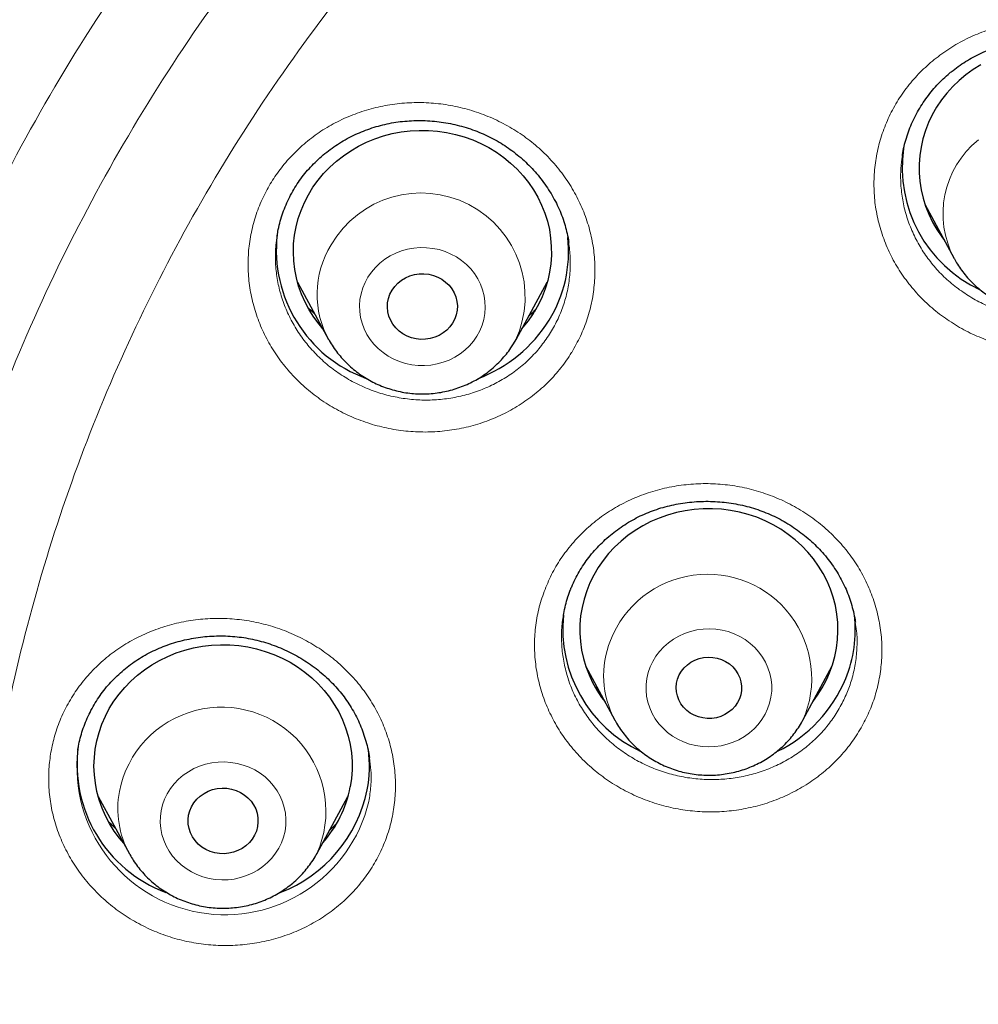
# Model space of a CAD drawing. Header units: millimetres. Extents: x 8 to 954, y 12 to 973.
# Tile 149 of 193: x 322 to 333, y 793 to 805. Entities that reach past the tile are written whole.
import ezdxf

# ---------------------------------------------------------------- set-up
doc = ezdxf.new("R2010")
doc.units = ezdxf.units.MM

msp = doc.modelspace()

# ---------------------------------------------------------------- linework, layer by layer
at = {"color": 7, "linetype": 'Continuous', "lineweight": 30}
for p, q in [((332.441, 802.747), (332.782, 802.115)), ((332.6, 802.452), (332.551, 802.501)), ((324.915, 802.381), (324.914, 802.375)), ((325.15, 801.842), (325.512, 801.176)), ((327.691, 801.176), (328.053, 801.842)), ((327.874, 801.482), (327.84, 801.451)), ((327.66, 801.123), (327.69, 801.174)), ((328.239, 797.956), (328.237, 797.947)), ((328.499, 797.38), (328.84, 796.748)), ((331.023, 796.748), (331.364, 797.38)), ((328.655, 797.091), (328.614, 797.131)), ((331.245, 797.121), (331.199, 797.075)), ((328.842, 796.744), (328.84, 796.748)), ((325.987, 796.313), (325.986, 796.318)), ((322.834, 795.861), (323.196, 795.196)), ((325.375, 795.196), (325.737, 795.861)), ((323.202, 795.186), (323.196, 795.196))]:
    msp.add_line(p, q, dxfattribs=at)
at = {"color": 252, "linetype": 'Continuous', "lineweight": 0}
for p, q in [((325.355, 801.464), (325.278, 801.54)), ((327.915, 801.518), (327.873, 801.477)), ((327.876, 801.481), (327.873, 801.477)), ((331.243, 797.117), (331.2, 797.077)), ((323.035, 795.491), (322.959, 795.564))]:
    msp.add_line(p, q, dxfattribs=at)
at = {"color": 7, "linetype": 'Continuous', "lineweight": 30, "flags": 128}
for points in [[(333.092, 804.368), (333.003, 804.313), (332.919, 804.253), (332.84, 804.187), (332.766, 804.116), (332.697, 804.04), (332.635, 803.96), (332.578, 803.876), (332.528, 803.788), (332.485, 803.697), (332.448, 803.604), (332.419, 803.508), (332.397, 803.411), (332.382, 803.312), (332.375, 803.213), (332.375, 803.114), (332.382, 803.014), (332.397, 802.916), (332.42, 802.819), (332.45, 802.723), (332.486, 802.63), (332.53, 802.539), (332.58, 802.452), (332.637, 802.368), (332.668, 802.327)], [(325.446, 801.298), (325.4, 801.354), (325.339, 801.435), (325.285, 801.521), (325.238, 801.61), (325.197, 801.702), (325.163, 801.796), (325.137, 801.892), (325.118, 801.99), (325.106, 802.089), (325.102, 802.189), (325.105, 802.288), (325.115, 802.387), (325.133, 802.485), (325.159, 802.582), (325.191, 802.676), (325.231, 802.769), (325.277, 802.858), (325.33, 802.944), (325.389, 803.027), (325.454, 803.105), (325.525, 803.179), (325.602, 803.248), (325.683, 803.311), (325.769, 803.369), (325.859, 803.422), (325.953, 803.468), (326.05, 803.508), (326.15, 803.541), (326.252, 803.568), (326.356, 803.587), (326.461, 803.6), (326.566, 803.606), (326.672, 803.605), (326.778, 803.597), (326.882, 803.581), (326.986, 803.559), (327.087, 803.531), (327.186, 803.495), (327.282, 803.453), (327.374, 803.405), (327.463, 803.351), (327.548, 803.291), (327.627, 803.225), (327.702, 803.155), (327.771, 803.079), (327.835, 803), (327.892, 802.916), (327.942, 802.829), (327.987, 802.738), (328.024, 802.645), (328.054, 802.55), (328.077, 802.453), (328.092, 802.354), (328.1, 802.255), (328.101, 802.155), (328.094, 802.056), (328.08, 801.958), (328.058, 801.86), (328.029, 801.764), (327.993, 801.671), (327.95, 801.58), (327.901, 801.492), (327.901, 801.492)], [(326.953, 801.366), (326.922, 801.323), (326.886, 801.284), (326.843, 801.25), (326.797, 801.222), (326.746, 801.201), (326.693, 801.185), (326.639, 801.177), (326.583, 801.176), (326.528, 801.182), (326.474, 801.195), (326.423, 801.214), (326.375, 801.24), (326.331, 801.272), (326.292, 801.31), (326.259, 801.352), (326.233, 801.397), (326.213, 801.446), (326.2, 801.497), (326.195, 801.549), (326.198, 801.601), (326.208, 801.652), (326.225, 801.701), (326.25, 801.748), (326.281, 801.791), (326.318, 801.83), (326.36, 801.864), (326.407, 801.892), (326.457, 801.914), (326.51, 801.929), (326.565, 801.937), (326.62, 801.939), (326.675, 801.933), (326.729, 801.92), (326.78, 801.9), (326.828, 801.874), (326.872, 801.842), (326.911, 801.805), (326.944, 801.763), (326.97, 801.717), (326.99, 801.669), (327.003, 801.618), (327.008, 801.566), (327.005, 801.514), (326.995, 801.463), (326.978, 801.413), (326.953, 801.366)], [(331.334, 797.298), (331.368, 797.393), (331.395, 797.489), (331.414, 797.587), (331.427, 797.685), (331.431, 797.785), (331.429, 797.884), (331.418, 797.983), (331.401, 798.081), (331.376, 798.178), (331.344, 798.273), (331.305, 798.365), (331.259, 798.455), (331.206, 798.541), (331.147, 798.624), (331.082, 798.702), (331.011, 798.776), (330.935, 798.846), (330.854, 798.909), (330.768, 798.968), (330.678, 799.02), (330.585, 799.067), (330.488, 799.107), (330.388, 799.141), (330.286, 799.168), (330.183, 799.188), (330.078, 799.201), (329.972, 799.207), (329.866, 799.206), (329.761, 799.199), (329.656, 799.184), (329.553, 799.162), (329.451, 799.134), (329.352, 799.098), (329.256, 799.057), (329.163, 799.009), (329.074, 798.955), (328.99, 798.895), (328.91, 798.83), (328.835, 798.76), (328.765, 798.685), (328.702, 798.605), (328.644, 798.522), (328.593, 798.434), (328.548, 798.344), (328.511, 798.251), (328.48, 798.156), (328.457, 798.059), (328.441, 797.96), (328.433, 797.861), (328.432, 797.762), (328.438, 797.662), (328.452, 797.564), (328.473, 797.466), (328.502, 797.371), (328.538, 797.277), (328.58, 797.186), (328.63, 797.098), (328.685, 797.013), (328.725, 796.96)], [(323.13, 795.318), (323.08, 795.378), (323.02, 795.46), (322.966, 795.546), (322.919, 795.635), (322.879, 795.727), (322.846, 795.821), (322.819, 795.918), (322.801, 796.016), (322.789, 796.115), (322.785, 796.214), (322.789, 796.313), (322.8, 796.412), (322.818, 796.51), (322.844, 796.607), (322.877, 796.701), (322.917, 796.794), (322.963, 796.883), (323.017, 796.969), (323.076, 797.051), (323.142, 797.129), (323.213, 797.203), (323.29, 797.271), (323.372, 797.335), (323.458, 797.392), (323.548, 797.444), (323.642, 797.49), (323.739, 797.53), (323.839, 797.563), (323.941, 797.589), (324.045, 797.608), (324.15, 797.621), (324.256, 797.626), (324.362, 797.624), (324.467, 797.616), (324.572, 797.6), (324.675, 797.578), (324.776, 797.549), (324.875, 797.513), (324.971, 797.471), (325.063, 797.422), (325.152, 797.367), (325.236, 797.307), (325.315, 797.241), (325.39, 797.171), (325.459, 797.095), (325.522, 797.015), (325.578, 796.931), (325.629, 796.844), (325.673, 796.753), (325.709, 796.66), (325.739, 796.564), (325.762, 796.467), (325.777, 796.369), (325.784, 796.269), (325.785, 796.17), (325.777, 796.071), (325.763, 795.972), (325.763, 795.972)], [(330.287, 796.998), (330.264, 796.953), (330.236, 796.911), (330.201, 796.873), (330.161, 796.84), (330.117, 796.813), (330.069, 796.792), (330.018, 796.777), (329.966, 796.769), (329.913, 796.768), (329.86, 796.774), (329.809, 796.786), (329.76, 796.806), (329.715, 796.831), (329.673, 796.862), (329.637, 796.899), (329.606, 796.939), (329.582, 796.984), (329.565, 797.031), (329.554, 797.079), (329.551, 797.129), (329.556, 797.179), (329.568, 797.227), (329.586, 797.274), (329.612, 797.318), (329.644, 797.358), (329.681, 797.393), (329.723, 797.423), (329.769, 797.447), (329.819, 797.465), (329.87, 797.477), (329.923, 797.481), (329.976, 797.479), (330.028, 797.47), (330.078, 797.454), (330.126, 797.431), (330.169, 797.403), (330.208, 797.369), (330.242, 797.33), (330.269, 797.288), (330.29, 797.242), (330.304, 797.194), (330.311, 797.144), (330.31, 797.095), (330.302, 797.045), (330.287, 796.998)], [(324.685, 795.511), (324.672, 795.46), (324.652, 795.412), (324.624, 795.367), (324.591, 795.325), (324.551, 795.289), (324.507, 795.257), (324.458, 795.232), (324.407, 795.213), (324.353, 795.201), (324.298, 795.196), (324.242, 795.198), (324.188, 795.207), (324.135, 795.223), (324.085, 795.245), (324.039, 795.274), (323.997, 795.308), (323.961, 795.348), (323.93, 795.391), (323.907, 795.439), (323.89, 795.488), (323.881, 795.54), (323.879, 795.592), (323.885, 795.644), (323.899, 795.694), (323.919, 795.742), (323.946, 795.788), (323.98, 795.829), (324.02, 795.866), (324.064, 795.897), (324.112, 795.923), (324.164, 795.942), (324.218, 795.954), (324.273, 795.959), (324.328, 795.957), (324.383, 795.948), (324.436, 795.932), (324.486, 795.909), (324.532, 795.881), (324.574, 795.846), (324.61, 795.807), (324.64, 795.763), (324.664, 795.716), (324.68, 795.666), (324.69, 795.615), (324.691, 795.563), (324.685, 795.511)]]:
    msp.add_lwpolyline(points, dxfattribs=at)
at = {"color": 252, "linetype": 'Continuous', "lineweight": 0, "flags": 128}
for points in [[(327.234, 801.214), (327.268, 801.276), (327.295, 801.341), (327.315, 801.408), (327.327, 801.476), (327.332, 801.546), (327.329, 801.615), (327.319, 801.684), (327.302, 801.752), (327.278, 801.817), (327.246, 801.88), (327.208, 801.94), (327.164, 801.996), (327.114, 802.047), (327.058, 802.093), (326.998, 802.134), (326.934, 802.168), (326.867, 802.197), (326.797, 802.219), (326.724, 802.234), (326.651, 802.242), (326.577, 802.243), (326.503, 802.237), (326.43, 802.225), (326.36, 802.205), (326.291, 802.179), (326.226, 802.146), (326.164, 802.107), (326.107, 802.063), (326.055, 802.013), (326.009, 801.959), (325.969, 801.9), (325.935, 801.839), (325.908, 801.774), (325.889, 801.707), (325.876, 801.638), (325.871, 801.569), (325.874, 801.499), (325.884, 801.431), (325.901, 801.363), (325.926, 801.297), (325.957, 801.234), (325.995, 801.175), (326.039, 801.119), (326.089, 801.068), (326.145, 801.022), (326.205, 800.981), (326.269, 800.946), (326.336, 800.918), (326.407, 800.896), (326.479, 800.881), (326.552, 800.872), (326.626, 800.871), (326.7, 800.877), (326.773, 800.89), (326.844, 800.91), (326.912, 800.936), (326.977, 800.969), (327.039, 801.007), (327.096, 801.052), (327.148, 801.101), (327.194, 801.156), (327.234, 801.214)], [(330.614, 796.881), (330.637, 796.947), (330.653, 797.015), (330.661, 797.084), (330.661, 797.154), (330.654, 797.223), (330.64, 797.291), (330.618, 797.358), (330.59, 797.422), (330.554, 797.483), (330.512, 797.54), (330.465, 797.593), (330.411, 797.642), (330.353, 797.685), (330.291, 797.722), (330.225, 797.753), (330.155, 797.778), (330.084, 797.796), (330.011, 797.807), (329.937, 797.811), (329.863, 797.808), (329.79, 797.798), (329.718, 797.781), (329.649, 797.757), (329.582, 797.727), (329.519, 797.691), (329.46, 797.649), (329.406, 797.601), (329.357, 797.549), (329.314, 797.492), (329.278, 797.431), (329.248, 797.368), (329.226, 797.302), (329.21, 797.234), (329.202, 797.164), (329.202, 797.095), (329.208, 797.026), (329.223, 796.958), (329.244, 796.891), (329.273, 796.827), (329.308, 796.766), (329.35, 796.708), (329.398, 796.655), (329.451, 796.607), (329.509, 796.564), (329.572, 796.527), (329.638, 796.496), (329.707, 796.471), (329.779, 796.453), (329.852, 796.442), (329.926, 796.438), (330, 796.441), (330.073, 796.451), (330.145, 796.468), (330.214, 796.492), (330.281, 796.522), (330.344, 796.558), (330.403, 796.6), (330.457, 796.648), (330.505, 796.7), (330.548, 796.757), (330.585, 796.817), (330.614, 796.881)], [(328.854, 796.721), (328.852, 796.726), (328.842, 796.744)], [(325.005, 795.458), (325.014, 795.527), (325.016, 795.597), (325.01, 795.666), (324.996, 795.734), (324.976, 795.801), (324.948, 795.866), (324.914, 795.927), (324.873, 795.985), (324.826, 796.039), (324.773, 796.088), (324.716, 796.132), (324.654, 796.17), (324.588, 796.202), (324.52, 796.227), (324.448, 796.246), (324.376, 796.258), (324.302, 796.263), (324.228, 796.261), (324.154, 796.253), (324.082, 796.237), (324.012, 796.214), (323.945, 796.185), (323.882, 796.149), (323.822, 796.108), (323.767, 796.061), (323.718, 796.009), (323.674, 795.953), (323.637, 795.893), (323.606, 795.83), (323.583, 795.764), (323.566, 795.696), (323.557, 795.627), (323.555, 795.558), (323.561, 795.489), (323.574, 795.42), (323.595, 795.353), (323.622, 795.289), (323.657, 795.227), (323.698, 795.169), (323.745, 795.116), (323.797, 795.067), (323.855, 795.023), (323.917, 794.985), (323.982, 794.953), (324.051, 794.927), (324.122, 794.908), (324.195, 794.896), (324.269, 794.891), (324.343, 794.893), (324.416, 794.902), (324.488, 794.918), (324.558, 794.941), (324.625, 794.97), (324.689, 795.005), (324.749, 795.046), (324.803, 795.093), (324.853, 795.145), (324.896, 795.201), (324.934, 795.261), (324.964, 795.324), (324.988, 795.39), (325.005, 795.458)]]:
    msp.add_lwpolyline(points, dxfattribs=at)
at = {"color": 252, "linetype": 'Continuous', "lineweight": 0}
for centre, radius, start, end in [((333.756, 802.636), 1.104, 128.8984, 208.2619), ((326.587, 801.67), 1.208, 335.3312, 149.9396), ((326.47, 801.7), 1.092, 148.2224, 209.7274), ((329.915, 797.235), 1.211, 336.2405, 158.682), ((329.796, 797.267), 1.088, 157.9797, 208.5083), ((324.269, 795.689), 1.211, 336.0756, 169.0065), ((324.307, 796.206), 1.72, 173.5011, 346.4429), ((324.152, 795.72), 1.09, 169.4479, 208.7339)]:
    msp.add_arc(centre, radius, start, end, dxfattribs=at)
at = {"color": 7, "linetype": 'Continuous', "lineweight": 30}
for centre, radius, start, end in [((333.75, 803.176), 1.573, 171.998, 245.0083), ((326.492, 802.214), 1.588, 173.4638, 250.0217), ((326.782, 802.198), 1.519, 328.2329, 6.1815), ((326.699, 802.231), 1.411, 318.612, 328.4091), ((326.655, 802.283), 1.672, 290.8539, 328.0577), ((329.81, 797.812), 1.577, 174.1848, 244.9353), ((330.123, 797.798), 1.509, 337.9421, 6.5319), ((330.008, 797.858), 1.638, 296.0868, 337.5287), ((330.049, 797.819), 1.386, 321.7481, 337.9613), ((324.171, 796.231), 1.583, 172.1474, 249.6248), ((324.483, 796.217), 1.503, 349.3636, 7.2409), ((324.368, 796.262), 1.624, 290.9587, 348.5296), ((324.412, 796.23), 1.375, 318.4492, 349.1785)]:
    msp.add_arc(centre, radius, start, end, dxfattribs=at)
at = {"color": 252, "linetype": 'Continuous', "lineweight": 0}
for points, knots in [([(295.996, 794.269), (296.009, 795.046), (296.038, 796.658), (296.267, 799.096), (296.637, 801.577), (297.157, 804.033), (297.823, 806.459), (298.632, 808.846), (299.583, 811.186), (300.672, 813.472), (301.895, 815.698), (303.25, 817.855), (304.731, 819.938), (306.334, 821.94), (308.054, 823.853), (309.885, 825.674), (311.822, 827.395), (313.859, 829.011), (315.989, 830.517), (318.205, 831.909), (320.501, 833.181), (322.869, 834.331), (325.303, 835.354), (327.793, 836.248), (330.333, 837.008), (332.914, 837.634), (335.529, 838.123), (338.168, 838.473), (340.824, 838.683), (343.489, 838.754), (346.154, 838.683), (348.81, 838.473), (351.45, 838.123), (354.064, 837.634), (356.645, 837.008), (359.185, 836.248), (361.676, 835.354), (364.109, 834.331), (366.477, 833.181), (368.773, 831.909), (370.99, 830.517), (373.12, 829.011), (375.156, 827.395), (377.093, 825.674), (378.925, 823.853), (380.644, 821.94), (382.247, 819.938), (383.728, 817.855), (385.083, 815.698), (386.306, 813.472), (387.395, 811.186), (388.346, 808.846), (389.155, 806.459), (389.821, 804.033), (390.342, 801.577), (390.712, 799.096), (390.94, 796.658), (390.969, 795.046), (390.983, 794.269)], [0, 0, 0, 0, 0.016664, 0.034566, 0.052467, 0.070368, 0.08827, 0.106171, 0.124072, 0.141974, 0.159875, 0.177776, 0.195678, 0.213579, 0.23148, 0.249382, 0.267283, 0.285184, 0.303085, 0.320987, 0.338888, 0.356789, 0.374691, 0.392592, 0.410493, 0.428395, 0.446296, 0.464197, 0.482099, 0.5, 0.517901, 0.535803, 0.553704, 0.571605, 0.589506, 0.607408, 0.625309, 0.64321, 0.661112, 0.679013, 0.696914, 0.714816, 0.732717, 0.750618, 0.76852, 0.786421, 0.804322, 0.822223, 0.840125, 0.858026, 0.875927, 0.893829, 0.91173, 0.929631, 0.947533, 0.965434, 0.983335, 1, 1, 1, 1]), ([(297.991, 793.411), (298.009, 794.351), (298.045, 796.222), (298.345, 799.009), (298.824, 801.76), (299.499, 804.475), (300.368, 807.153), (301.425, 809.784), (302.657, 812.347), (304.059, 814.818), (305.624, 817.186), (307.354, 819.452), (309.247, 821.614), (311.294, 823.664), (313.477, 825.589), (315.778, 827.368), (318.189, 828.993), (320.709, 830.464), (323.339, 831.781), (326.066, 832.939), (328.865, 833.932), (331.716, 834.748), (334.605, 835.382), (337.533, 835.835), (340.498, 836.106), (343.489, 836.196), (346.481, 836.106), (349.447, 835.835), (352.374, 835.382), (355.263, 834.748), (358.113, 833.932), (360.913, 832.939), (363.64, 831.781), (366.27, 830.463), (368.79, 828.992), (371.201, 827.367), (373.502, 825.589), (375.684, 823.664), (377.732, 821.613), (379.625, 819.451), (381.355, 817.185), (382.92, 814.817), (384.321, 812.346), (385.554, 809.784), (386.611, 807.153), (387.479, 804.474), (388.155, 801.759), (388.634, 799.008), (388.933, 796.222), (388.969, 794.351), (388.988, 793.411)], [0, 0, 0, 0, 0.020985, 0.041789, 0.062502, 0.083215, 0.104018, 0.125, 0.145987, 0.166791, 0.187505, 0.208217, 0.229019, 0.25, 0.270986, 0.291791, 0.312505, 0.333217, 0.354019, 0.375, 0.395986, 0.416791, 0.437505, 0.458217, 0.479019, 0.5, 0.520986, 0.541791, 0.562505, 0.583217, 0.604019, 0.625, 0.645986, 0.666791, 0.687505, 0.708217, 0.729019, 0.75, 0.770986, 0.791791, 0.812505, 0.833217, 0.854019, 0.875, 0.895985, 0.916789, 0.937502, 0.958215, 0.979017, 1, 1, 1, 1]), ([(340.028, 769.514), (339.314, 769.623), (337.885, 769.841), (335.789, 770.385), (333.801, 771.064), (331.934, 771.874), (330.19, 772.791), (328.528, 773.835), (326.959, 774.997), (325.491, 776.272), (324.135, 777.651), (322.898, 779.126), (321.787, 780.688), (320.811, 782.326), (319.974, 784.032), (319.282, 785.794), (318.74, 787.601), (318.35, 789.443), (318.115, 791.308), (318.036, 793.185), (318.115, 795.061), (318.35, 796.926), (318.74, 798.768), (319.282, 800.575), (319.974, 802.337), (320.811, 804.043), (321.787, 805.681), (322.898, 807.243), (324.135, 808.718), (325.491, 810.097), (326.959, 811.372), (328.528, 812.534), (330.19, 813.578), (331.934, 814.495), (333.749, 815.282), (335.624, 815.932), (337.547, 816.441), (339.507, 816.808), (341.492, 817.028), (343.489, 817.102), (345.486, 817.028), (347.471, 816.808), (349.431, 816.441), (351.354, 815.932), (353.229, 815.282), (355.044, 814.495), (356.788, 813.578), (358.45, 812.534), (360.019, 811.372), (361.487, 810.097), (362.843, 808.718), (364.081, 807.243), (365.191, 805.681), (366.168, 804.043), (367.004, 802.337), (367.696, 800.575), (368.238, 798.768), (368.628, 796.926), (368.863, 795.061), (368.942, 793.185), (368.863, 791.308), (368.628, 789.443), (368.238, 787.601), (367.696, 785.794), (367.004, 784.032), (366.168, 782.326), (365.191, 780.688), (364.081, 779.126), (362.843, 777.651), (361.487, 776.272), (360.019, 774.997), (358.45, 773.835), (356.788, 772.791), (355.044, 771.874), (353.179, 771.065), (351.197, 770.388), (349.11, 769.845), (347.686, 769.626), (346.975, 769.517)], [0, 0, 0, 0, 0.014209, 0.028417, 0.042626, 0.055696, 0.068766, 0.081836, 0.094907, 0.107977, 0.121047, 0.134117, 0.147187, 0.160257, 0.173327, 0.186398, 0.199468, 0.212538, 0.225608, 0.238678, 0.251748, 0.264818, 0.277889, 0.290959, 0.304029, 0.317099, 0.330169, 0.343239, 0.356309, 0.36938, 0.38245, 0.39552, 0.40859, 0.42166, 0.43473, 0.4478, 0.460871, 0.473941, 0.487011, 0.500081, 0.513151, 0.526221, 0.539292, 0.552362, 0.565432, 0.578502, 0.591572, 0.604642, 0.617712, 0.630783, 0.643853, 0.656923, 0.669993, 0.683063, 0.696133, 0.709203, 0.722274, 0.735344, 0.748414, 0.761484, 0.774554, 0.787624, 0.800694, 0.813765, 0.826835, 0.839905, 0.852975, 0.866045, 0.879115, 0.892186, 0.905256, 0.918326, 0.931396, 0.944466, 0.957536, 0.971691, 0.985845, 1, 1, 1, 1]), ([(346.89, 770.602), (347.557, 770.706), (348.891, 770.915), (350.848, 771.427), (352.715, 772.067), (354.48, 772.832), (356.139, 773.705), (357.72, 774.697), (359.212, 775.803), (360.608, 777.016), (361.899, 778.328), (363.076, 779.73), (364.132, 781.216), (365.061, 782.774), (365.857, 784.397), (366.515, 786.072), (367.031, 787.792), (367.401, 789.544), (367.625, 791.318), (367.699, 793.103), (367.625, 794.888), (367.401, 796.662), (367.031, 798.414), (366.515, 800.133), (365.857, 801.809), (365.061, 803.431), (364.132, 804.99), (363.076, 806.475), (361.899, 807.878), (360.608, 809.19), (359.212, 810.402), (357.72, 811.508), (356.139, 812.501), (354.48, 813.373), (352.754, 814.121), (350.971, 814.74), (349.141, 815.224), (347.276, 815.573), (345.389, 815.783), (343.489, 815.853), (341.59, 815.783), (339.702, 815.573), (337.837, 815.224), (336.008, 814.74), (334.224, 814.121), (332.498, 813.373), (330.839, 812.501), (329.259, 811.508), (327.766, 810.402), (326.37, 809.19), (325.079, 807.878), (323.902, 806.475), (322.846, 804.99), (321.917, 803.431), (321.122, 801.809), (320.464, 800.133), (319.948, 798.414), (319.577, 796.662), (319.353, 794.888), (319.279, 793.103), (319.353, 791.318), (319.577, 789.544), (319.948, 787.792), (320.464, 786.072), (321.122, 784.397), (321.917, 782.774), (322.846, 781.216), (323.902, 779.73), (325.079, 778.328), (326.37, 777.016), (327.766, 775.803), (329.259, 774.697), (330.839, 773.705), (332.498, 772.832), (334.263, 772.067), (336.13, 771.427), (338.087, 770.915), (339.422, 770.706), (340.089, 770.601)], [0, 0, 0, 0, 0.013976, 0.027953, 0.041929, 0.055017, 0.068105, 0.081192, 0.09428, 0.107368, 0.120455, 0.133543, 0.146631, 0.159719, 0.172806, 0.185894, 0.198982, 0.212069, 0.225157, 0.238245, 0.251332, 0.26442, 0.277508, 0.290595, 0.303683, 0.316771, 0.329859, 0.342946, 0.356034, 0.369122, 0.382209, 0.395297, 0.408385, 0.421472, 0.43456, 0.447648, 0.460735, 0.473823, 0.486911, 0.499999, 0.513086, 0.526174, 0.539262, 0.552349, 0.565437, 0.578525, 0.591612, 0.6047, 0.617788, 0.630876, 0.643963, 0.657051, 0.670139, 0.683226, 0.696314, 0.709402, 0.722489, 0.735577, 0.748665, 0.761752, 0.77484, 0.787928, 0.801016, 0.814103, 0.827191, 0.840279, 0.853366, 0.866454, 0.879542, 0.892629, 0.905717, 0.918805, 0.931893, 0.94498, 0.958068, 0.972045, 0.986023, 1, 1, 1, 1]), ([(340.124, 771.403), (339.496, 771.504), (338.239, 771.706), (336.395, 772.192), (334.626, 772.8), (332.942, 773.53), (331.35, 774.367), (329.834, 775.32), (328.401, 776.381), (327.062, 777.544), (325.823, 778.803), (324.694, 780.149), (323.681, 781.574), (322.789, 783.07), (322.026, 784.627), (321.394, 786.235), (320.899, 787.885), (320.543, 789.566), (320.329, 791.268), (320.257, 792.981), (320.329, 794.694), (320.543, 796.396), (320.899, 798.077), (321.394, 799.727), (322.026, 801.335), (322.789, 802.892), (323.681, 804.388), (324.694, 805.813), (325.823, 807.159), (327.062, 808.418), (328.401, 809.581), (329.834, 810.643), (331.35, 811.595), (332.942, 812.432), (334.599, 813.15), (336.31, 813.743), (338.066, 814.209), (339.855, 814.543), (341.666, 814.745), (343.489, 814.812), (345.312, 814.745), (347.123, 814.543), (348.912, 814.209), (350.668, 813.743), (352.38, 813.15), (354.036, 812.432), (355.628, 811.595), (357.144, 810.642), (358.577, 809.581), (359.917, 808.418), (361.155, 807.159), (362.284, 805.813), (363.298, 804.388), (364.189, 802.892), (364.953, 801.335), (365.584, 799.727), (366.079, 798.077), (366.435, 796.396), (366.649, 794.694), (366.721, 792.981), (366.649, 791.268), (366.435, 789.566), (366.079, 787.885), (365.584, 786.235), (364.953, 784.627), (364.189, 783.07), (363.298, 781.574), (362.284, 780.149), (361.155, 778.803), (359.916, 777.544), (358.577, 776.381), (357.144, 775.32), (355.628, 774.367), (354.036, 773.53), (352.35, 772.799), (350.575, 772.19), (348.723, 771.702), (347.461, 771.5), (346.829, 771.4)], [0, 0, 0, 0, 0.013748, 0.027497, 0.041245, 0.05435, 0.067455, 0.080559, 0.093664, 0.106769, 0.119873, 0.132978, 0.146083, 0.159188, 0.172292, 0.185397, 0.198502, 0.211606, 0.224711, 0.237816, 0.250921, 0.264025, 0.27713, 0.290235, 0.30334, 0.316444, 0.329549, 0.342654, 0.355758, 0.368863, 0.381968, 0.395073, 0.408177, 0.421282, 0.434387, 0.447492, 0.460596, 0.473701, 0.486806, 0.49991, 0.513015, 0.52612, 0.539225, 0.552329, 0.565434, 0.578539, 0.591643, 0.604748, 0.617853, 0.630958, 0.644062, 0.657167, 0.670272, 0.683377, 0.696481, 0.709586, 0.722691, 0.735795, 0.7489, 0.762005, 0.77511, 0.788214, 0.801319, 0.814424, 0.827529, 0.840633, 0.853738, 0.866843, 0.879947, 0.893052, 0.906157, 0.919262, 0.932366, 0.945471, 0.958576, 0.972384, 0.986192, 1, 1, 1, 1]), ([(345.77, 772.231), (346.3, 772.293), (347.359, 772.417), (348.923, 772.739), (350.461, 773.16), (352.004, 773.7), (353.541, 774.366), (355.058, 775.164), (356.503, 776.072), (357.868, 777.083), (359.144, 778.192), (360.324, 779.391), (361.4, 780.674), (362.366, 782.032), (363.215, 783.458), (363.943, 784.941), (364.544, 786.473), (365.016, 788.046), (365.355, 789.648), (365.56, 791.27), (365.628, 792.902), (365.559, 794.534), (365.355, 796.156), (365.016, 797.758), (364.544, 799.33), (363.942, 800.863), (363.214, 802.346), (362.365, 803.771), (361.399, 805.129), (360.323, 806.412), (359.143, 807.611), (357.867, 808.72), (356.501, 809.731), (355.056, 810.639), (353.539, 811.437), (351.961, 812.121), (350.33, 812.686), (348.657, 813.129), (346.952, 813.448), (345.226, 813.64), (343.489, 813.704), (341.752, 813.639), (340.026, 813.447), (338.321, 813.129), (336.648, 812.685), (335.017, 812.12), (333.439, 811.436), (331.922, 810.638), (330.477, 809.73), (329.112, 808.719), (327.836, 807.61), (326.656, 806.411), (325.58, 805.128), (324.614, 803.77), (323.765, 802.345), (323.037, 800.861), (322.436, 799.329), (321.964, 797.757), (321.625, 796.154), (321.42, 794.532), (321.352, 792.9), (321.421, 791.268), (321.625, 789.646), (321.964, 788.044), (322.436, 786.472), (323.038, 784.939), (323.766, 783.456), (324.615, 782.031), (325.581, 780.673), (326.657, 779.39), (327.837, 778.191), (329.113, 777.082), (330.479, 776.071), (331.924, 775.163), (333.44, 774.365), (334.977, 773.7), (336.52, 773.159), (338.057, 772.739), (339.621, 772.417), (340.679, 772.293), (341.208, 772.231)], [0, 0, 0, 0, 0.011909, 0.023818, 0.035727, 0.047636, 0.060561, 0.073486, 0.086411, 0.099336, 0.112261, 0.125186, 0.138111, 0.151036, 0.163961, 0.176886, 0.189811, 0.202736, 0.215661, 0.228586, 0.241512, 0.254437, 0.267362, 0.280287, 0.293212, 0.306137, 0.319062, 0.331987, 0.344912, 0.357837, 0.370762, 0.383687, 0.396612, 0.409537, 0.422462, 0.435388, 0.448313, 0.461238, 0.474163, 0.487088, 0.500013, 0.512938, 0.525863, 0.538788, 0.551713, 0.564638, 0.577563, 0.590488, 0.603413, 0.616338, 0.629264, 0.642189, 0.655114, 0.668039, 0.680964, 0.693889, 0.706814, 0.719739, 0.732664, 0.745589, 0.758514, 0.771439, 0.784364, 0.797289, 0.810214, 0.823139, 0.836065, 0.84899, 0.861915, 0.87484, 0.887765, 0.90069, 0.913615, 0.92654, 0.939465, 0.95239, 0.964293, 0.976195, 0.988098, 1, 1, 1, 1]), ([(332.529, 804.412), (332.587, 804.457), (332.704, 804.548), (332.897, 804.659), (333.102, 804.75), (333.317, 804.818), (333.538, 804.863), (333.764, 804.884), (333.991, 804.88), (334.217, 804.853), (334.438, 804.802), (334.652, 804.727), (334.856, 804.63), (335.048, 804.512), (335.225, 804.374), (335.385, 804.218), (335.526, 804.047), (335.645, 803.862), (335.743, 803.665), (335.816, 803.459), (335.865, 803.247), (335.889, 803.032), (335.887, 802.815), (335.859, 802.601), (335.806, 802.391), (335.729, 802.188), (335.628, 801.995), (335.505, 801.814), (335.365, 801.651), (335.21, 801.508), (335.04, 801.381), (334.852, 801.27), (334.648, 801.177), (334.434, 801.107), (334.212, 801.061), (333.987, 801.039), (333.759, 801.04), (333.534, 801.067), (333.312, 801.116), (333.097, 801.189), (332.892, 801.285), (332.7, 801.402), (332.522, 801.538), (332.361, 801.693), (332.219, 801.864), (332.097, 802.048), (331.999, 802.244), (331.924, 802.449), (331.873, 802.661), (331.848, 802.876), (331.849, 803.093), (331.874, 803.308), (331.926, 803.518), (332.001, 803.721), (332.1, 803.915), (332.223, 804.096), (332.364, 804.265), (332.474, 804.363), (332.529, 804.412)], [0, 0, 0, 0, 0.017825, 0.035708, 0.053534, 0.071387, 0.089297, 0.10715, 0.125015, 0.142935, 0.1608, 0.178681, 0.196619, 0.214501, 0.232398, 0.250353, 0.268251, 0.286156, 0.304119, 0.322024, 0.339926, 0.357885, 0.375787, 0.393675, 0.411621, 0.429509, 0.447379, 0.465307, 0.483177, 0.499899, 0.516622, 0.53448, 0.552397, 0.570256, 0.588114, 0.60603, 0.623888, 0.641757, 0.659683, 0.677552, 0.695439, 0.713383, 0.73127, 0.749171, 0.767129, 0.785031, 0.802937, 0.820899, 0.838805, 0.856704, 0.87466, 0.892557, 0.91044, 0.92838, 0.946263, 0.964156, 0.982107, 1, 1, 1, 1]), ([(328.337, 801.025), (328.336, 801.024), (328.298, 800.963), (328.215, 800.843), (328.07, 800.68), (327.907, 800.534), (327.727, 800.407), (327.532, 800.299), (327.327, 800.213), (327.111, 800.15), (326.889, 800.111), (326.663, 800.095), (326.437, 800.104), (326.212, 800.136), (325.991, 800.192), (325.779, 800.272), (325.576, 800.373), (325.386, 800.495), (325.212, 800.637), (325.055, 800.796), (324.917, 800.971), (324.801, 801.158), (324.707, 801.357), (324.637, 801.564), (324.592, 801.776), (324.573, 801.992), (324.578, 802.208), (324.61, 802.421), (324.666, 802.629), (324.745, 802.824), (324.844, 803.006), (324.962, 803.177), (325.103, 803.337), (325.265, 803.484), (325.444, 803.614), (325.637, 803.722), (325.843, 803.809), (326.058, 803.874), (326.279, 803.915), (326.505, 803.932), (326.732, 803.926), (326.957, 803.894), (327.177, 803.839), (327.391, 803.762), (327.594, 803.661), (327.785, 803.54), (327.96, 803.4), (328.118, 803.242), (328.257, 803.069), (328.375, 802.882), (328.47, 802.684), (328.542, 802.477), (328.589, 802.265), (328.61, 802.05), (328.605, 801.834), (328.576, 801.621), (328.521, 801.413), (328.443, 801.212), (328.372, 801.087), (328.337, 801.025)], [0, 0, 0, 0, 0.000189, 0.018023, 0.035913, 0.053746, 0.071579, 0.089468, 0.107301, 0.125153, 0.143062, 0.160915, 0.178798, 0.196738, 0.214622, 0.232534, 0.250504, 0.268417, 0.286344, 0.304328, 0.322256, 0.340176, 0.358154, 0.376074, 0.39397, 0.411923, 0.429819, 0.447682, 0.465602, 0.483466, 0.50016, 0.516855, 0.534698, 0.552597, 0.57044, 0.588282, 0.606181, 0.624023, 0.641884, 0.659802, 0.677663, 0.695557, 0.713507, 0.731401, 0.74932, 0.767296, 0.785216, 0.803144, 0.821128, 0.839056, 0.85697, 0.874942, 0.892856, 0.910742, 0.928684, 0.94657, 0.964361, 0.982209, 1, 1, 1, 1]), ([(332.18, 803.307), (332.173, 803.26), (332.158, 803.151), (332.159, 802.98), (332.18, 802.796), (332.223, 802.616), (332.287, 802.441), (332.37, 802.273), (332.474, 802.116), (332.594, 801.97), (332.731, 801.838), (332.883, 801.722), (333.046, 801.622), (333.221, 801.54), (333.403, 801.477), (333.592, 801.434), (333.784, 801.411), (333.977, 801.41), (334.169, 801.429), (334.358, 801.468), (334.54, 801.527), (334.714, 801.605), (334.874, 801.7), (335.019, 801.808), (335.151, 801.93), (335.27, 802.069), (335.375, 802.223), (335.461, 802.387), (335.526, 802.56), (335.571, 802.739), (335.594, 802.922), (335.597, 803.097), (335.582, 803.21), (335.575, 803.261)], [0, 0, 0, 0, 0.025616, 0.058492, 0.091265, 0.124056, 0.156954, 0.189747, 0.222537, 0.25543, 0.288221, 0.320988, 0.35386, 0.386628, 0.419363, 0.452203, 0.484939, 0.517654, 0.550474, 0.583189, 0.615905, 0.648724, 0.681438, 0.71207, 0.742703, 0.775438, 0.808279, 0.841015, 0.873785, 0.906657, 0.939428, 0.972223, 1, 1, 1, 1]), ([(332.6, 802.453), (332.594, 802.458), (332.576, 802.474), (332.56, 802.492), (332.549, 802.505)], [0, 0, 0, 0, 0.312743, 1, 1, 1, 1]), ([(324.914, 802.375), (324.908, 802.341), (324.893, 802.247), (324.891, 802.089), (324.907, 801.906), (324.945, 801.725), (325.005, 801.548), (325.084, 801.379), (325.183, 801.219), (325.3, 801.07), (325.433, 800.934), (325.582, 800.812), (325.743, 800.708), (325.915, 800.621), (326.096, 800.552), (326.283, 800.504), (326.475, 800.475), (326.668, 800.467), (326.86, 800.48), (327.048, 800.513), (327.232, 800.566), (327.407, 800.639), (327.572, 800.73), (327.726, 800.838), (327.865, 800.963), (327.989, 801.101), (328.057, 801.204), (328.092, 801.255)], [0, 0, 0, 0, 0.022891, 0.063545, 0.10433, 0.144983, 0.185707, 0.226564, 0.267288, 0.308042, 0.348926, 0.389681, 0.43041, 0.471269, 0.512001, 0.552668, 0.593465, 0.634132, 0.674726, 0.71545, 0.756044, 0.79659, 0.837264, 0.877811, 0.918498, 0.959314, 1, 1, 1, 1]), ([(328.092, 801.255), (328.122, 801.308), (328.182, 801.415), (328.248, 801.586), (328.295, 801.762), (328.319, 801.944), (328.324, 802.126), (328.31, 802.246), (328.302, 802.304)], [0, 0, 0, 0, 0.167042, 0.334624, 0.501663, 0.669596, 0.838084, 1, 1, 1, 1]), ([(327.873, 801.477), (327.864, 801.468), (327.852, 801.457), (327.84, 801.447), (327.837, 801.444)], [0, 0, 0, 0, 0.74878, 1, 1, 1, 1]), ([(328.036, 798.294), (328.065, 798.36), (328.123, 798.491), (328.239, 798.673), (328.375, 798.843), (328.53, 798.997), (328.704, 799.134), (328.892, 799.251), (329.094, 799.346), (329.306, 799.42), (329.526, 799.471), (329.751, 799.498), (329.978, 799.501), (330.205, 799.48), (330.428, 799.435), (330.645, 799.366), (330.852, 799.276), (331.048, 799.163), (331.23, 799.031), (331.395, 798.881), (331.542, 798.714), (331.668, 798.533), (331.772, 798.34), (331.852, 798.138), (331.908, 797.929), (331.94, 797.715), (331.945, 797.5), (331.925, 797.287), (331.881, 797.081), (331.815, 796.887), (331.727, 796.7), (331.616, 796.519), (331.481, 796.348), (331.327, 796.193), (331.154, 796.056), (330.967, 795.938), (330.766, 795.84), (330.554, 795.765), (330.335, 795.713), (330.11, 795.684), (329.883, 795.68), (329.656, 795.699), (329.433, 795.742), (329.215, 795.81), (329.007, 795.899), (328.81, 796.01), (328.628, 796.141), (328.461, 796.29), (328.313, 796.456), (328.186, 796.636), (328.081, 796.828), (327.998, 797.03), (327.941, 797.239), (327.908, 797.452), (327.901, 797.667), (327.92, 797.881), (327.962, 798.092), (328.011, 798.227), (328.036, 798.294)], [0, 0, 0, 0, 0.017826, 0.035708, 0.053535, 0.071388, 0.089298, 0.107151, 0.125016, 0.142936, 0.160801, 0.178682, 0.19662, 0.214501, 0.232399, 0.250353, 0.268251, 0.286156, 0.304119, 0.322025, 0.339927, 0.357886, 0.375788, 0.393676, 0.411621, 0.42951, 0.44738, 0.465307, 0.483178, 0.4999, 0.516622, 0.534481, 0.552397, 0.570257, 0.588115, 0.60603, 0.623889, 0.641758, 0.659684, 0.677553, 0.69544, 0.713384, 0.73127, 0.749172, 0.76713, 0.785031, 0.802937, 0.8209, 0.838805, 0.856704, 0.87466, 0.892558, 0.91044, 0.928381, 0.946263, 0.964157, 0.982107, 1, 1, 1, 1]), ([(326.259, 795.659), (326.258, 795.659), (326.245, 795.588), (326.21, 795.449), (326.134, 795.25), (326.034, 795.06), (325.912, 794.882), (325.769, 794.719), (325.608, 794.572), (325.43, 794.444), (325.237, 794.336), (325.032, 794.249), (324.817, 794.184), (324.595, 794.143), (324.37, 794.125), (324.142, 794.132), (323.917, 794.162), (323.696, 794.216), (323.482, 794.294), (323.278, 794.393), (323.087, 794.513), (322.911, 794.652), (322.752, 794.809), (322.612, 794.981), (322.494, 795.167), (322.398, 795.363), (322.325, 795.568), (322.278, 795.778), (322.256, 795.992), (322.259, 796.201), (322.286, 796.403), (322.335, 796.602), (322.408, 796.798), (322.507, 796.988), (322.627, 797.167), (322.769, 797.331), (322.929, 797.479), (323.106, 797.609), (323.298, 797.718), (323.502, 797.806), (323.717, 797.873), (323.938, 797.915), (324.163, 797.935), (324.391, 797.93), (324.616, 797.901), (324.838, 797.848), (325.052, 797.772), (325.257, 797.674), (325.449, 797.556), (325.626, 797.418), (325.786, 797.262), (325.927, 797.091), (326.047, 796.906), (326.144, 796.71), (326.218, 796.506), (326.267, 796.296), (326.29, 796.083), (326.29, 795.87), (326.269, 795.729), (326.259, 795.659)], [0, 0, 0, 0, 0.000189, 0.018023, 0.035913, 0.053747, 0.07158, 0.089468, 0.107301, 0.125154, 0.143062, 0.160915, 0.178798, 0.196738, 0.214622, 0.232534, 0.250504, 0.268417, 0.286344, 0.304329, 0.322256, 0.340177, 0.358154, 0.376075, 0.39397, 0.411923, 0.429819, 0.447682, 0.465603, 0.483466, 0.50016, 0.516855, 0.534698, 0.552597, 0.57044, 0.588282, 0.606181, 0.624023, 0.641885, 0.659802, 0.677664, 0.695557, 0.713507, 0.731401, 0.74932, 0.767297, 0.785216, 0.803143, 0.821128, 0.839056, 0.85697, 0.874942, 0.892856, 0.910742, 0.928684, 0.94657, 0.964361, 0.982208, 1, 1, 1, 1]), ([(328.237, 797.947), (328.236, 797.942), (328.223, 797.879), (328.217, 797.753), (328.221, 797.57), (328.249, 797.389), (328.282, 797.27), (328.321, 797.153), (328.368, 797.038), (328.458, 796.874), (328.566, 796.721), (328.692, 796.579), (328.833, 796.452), (328.988, 796.34), (329.156, 796.245), (329.333, 796.168), (329.518, 796.111), (329.708, 796.073), (329.901, 796.056), (330.094, 796.059), (330.285, 796.083), (330.472, 796.127), (330.652, 796.19), (330.823, 796.273), (330.983, 796.373), (331.13, 796.49), (331.261, 796.622), (331.376, 796.767), (331.47, 796.921), (331.545, 797.08), (331.601, 797.245), (331.639, 797.42), (331.655, 797.602), (331.654, 797.759), (331.638, 797.854), (331.633, 797.888)], [0, 0, 0, 0, 0.002304, 0.03499, 0.067675, 0.100465, 0.133149, 0.133314, 0.166081, 0.198951, 0.231717, 0.264505, 0.297397, 0.330184, 0.362969, 0.395858, 0.428643, 0.461406, 0.494272, 0.527034, 0.559765, 0.592599, 0.62533, 0.65804, 0.690855, 0.723566, 0.756274, 0.789088, 0.8218, 0.852426, 0.883054, 0.915784, 0.948618, 0.981349, 1, 1, 1, 1]), ([(328.654, 797.092), (328.648, 797.097), (328.634, 797.109), (328.621, 797.124), (328.613, 797.132)], [0, 0, 0, 0, 0.403532, 1, 1, 1, 1]), ([(325.98, 795.803), (325.989, 795.862), (326.006, 795.982), (326.008, 796.153), (325.993, 796.264), (325.987, 796.313)], [0, 0, 0, 0, 0.352892, 0.706927, 1, 1, 1, 1]), ([(325.598, 795.541), (325.577, 795.519), (325.553, 795.493), (325.526, 795.47), (325.522, 795.467)], [0, 0, 0, 0, 0.848733, 1, 1, 1, 1])]:
    msp.add_open_spline(points, degree=3, knots=knots, dxfattribs=at)
at = {"color": 7, "linetype": 'Continuous', "lineweight": 30}
for points, knots in [([(340.309, 751.299), (339.107, 751.406), (336.702, 751.618), (333.144, 752.282), (329.652, 753.193), (326.277, 754.361), (323.039, 755.763), (319.952, 757.388), (317.012, 759.234), (314.234, 761.292), (311.637, 763.548), (309.236, 765.989), (307.046, 768.599), (305.081, 771.362), (303.353, 774.262), (301.872, 777.281), (300.648, 780.399), (299.687, 783.598), (298.997, 786.858), (298.582, 790.158), (298.443, 793.479), (298.582, 796.801), (298.997, 800.101), (299.687, 803.361), (300.648, 806.56), (301.872, 809.678), (303.353, 812.697), (305.081, 815.597), (307.046, 818.36), (309.236, 820.97), (311.637, 823.411), (314.234, 825.667), (317.012, 827.725), (319.952, 829.571), (323.039, 831.195), (326.251, 832.587), (329.569, 833.737), (332.973, 834.64), (336.442, 835.288), (339.955, 835.679), (343.489, 835.809), (347.023, 835.679), (350.536, 835.288), (354.005, 834.64), (357.409, 833.737), (360.728, 832.587), (363.94, 831.195), (367.026, 829.571), (369.967, 827.725), (372.744, 825.667), (375.342, 823.411), (377.743, 820.97), (379.932, 818.36), (381.897, 815.597), (383.626, 812.697), (385.106, 809.678), (386.331, 806.56), (387.291, 803.361), (387.981, 800.101), (388.397, 796.801), (388.535, 793.479), (388.397, 790.158), (387.981, 786.858), (387.291, 783.598), (386.331, 780.399), (385.106, 777.281), (383.626, 774.262), (381.897, 771.362), (379.932, 768.599), (377.743, 765.989), (375.342, 763.548), (372.744, 761.292), (369.967, 759.234), (367.026, 757.388), (363.94, 755.763), (360.701, 754.361), (357.326, 753.193), (353.834, 752.282), (350.276, 751.618), (347.871, 751.406), (346.669, 751.299)], [0, 0, 0, 0, 0.013106, 0.026212, 0.039318, 0.052424, 0.065212, 0.078, 0.090788, 0.103576, 0.116364, 0.129151, 0.141939, 0.154727, 0.167515, 0.180303, 0.193091, 0.205879, 0.218667, 0.231454, 0.244242, 0.25703, 0.269818, 0.282606, 0.295394, 0.308182, 0.32097, 0.333758, 0.346545, 0.359333, 0.372121, 0.384909, 0.397697, 0.410485, 0.423273, 0.436061, 0.448848, 0.461636, 0.474424, 0.487212, 0.5, 0.512788, 0.525576, 0.538364, 0.551152, 0.563939, 0.576727, 0.589515, 0.602303, 0.615091, 0.627879, 0.640667, 0.653455, 0.666242, 0.67903, 0.691818, 0.704606, 0.717394, 0.730182, 0.74297, 0.755758, 0.768546, 0.781333, 0.794121, 0.806909, 0.819697, 0.832485, 0.845273, 0.858061, 0.870849, 0.883636, 0.896424, 0.909212, 0.922, 0.934788, 0.947576, 0.960682, 0.973788, 0.986894, 1, 1, 1, 1]), ([(332.731, 804.273), (332.743, 804.283), (332.782, 804.315), (332.85, 804.364), (332.936, 804.42), (333.026, 804.47), (333.12, 804.516), (333.218, 804.556), (333.318, 804.59), (333.42, 804.619), (333.525, 804.642), (333.63, 804.659), (333.736, 804.669), (333.842, 804.673), (333.947, 804.671), (334.051, 804.663), (334.154, 804.649), (334.257, 804.628), (334.359, 804.601), (334.46, 804.568), (334.56, 804.53), (334.657, 804.485), (334.752, 804.435), (334.843, 804.38), (334.93, 804.32), (335.012, 804.255), (335.089, 804.187), (335.161, 804.115), (335.227, 804.039), (335.289, 803.959), (335.346, 803.874), (335.398, 803.786), (335.444, 803.695), (335.485, 803.601), (335.52, 803.504), (335.547, 803.406), (335.566, 803.325), (335.573, 803.276), (335.575, 803.261)], [0, 0, 0, 0, 0.013645, 0.041759, 0.070005, 0.098446, 0.127054, 0.155801, 0.184643, 0.213531, 0.242402, 0.271192, 0.299848, 0.328324, 0.356585, 0.384584, 0.412443, 0.440543, 0.468973, 0.497677, 0.526587, 0.555629, 0.584717, 0.613751, 0.642639, 0.671308, 0.699699, 0.727773, 0.755663, 0.783949, 0.812479, 0.841259, 0.870235, 0.899362, 0.928577, 0.95782, 0.987018, 1, 1, 1, 1]), ([(332.179, 803.307), (332.179, 803.312), (332.184, 803.35), (332.2, 803.42), (332.225, 803.517), (332.258, 803.613), (332.297, 803.706), (332.343, 803.798), (332.394, 803.887), (332.451, 803.972), (332.513, 804.054), (332.581, 804.132), (332.653, 804.205), (332.705, 804.25), (332.731, 804.273)], [0, 0, 0, 0, 0.013682, 0.1022577, 0.1915144, 0.281324, 0.3715154, 0.4619337, 0.5523807, 0.6426314, 0.7325373, 0.8219489, 0.9107672, 1, 1, 1, 1]), ([(324.914, 802.381), (324.918, 802.405), (324.927, 802.462), (324.949, 802.551), (324.979, 802.647), (325.016, 802.741), (325.058, 802.832), (325.106, 802.92), (325.16, 803.004), (325.219, 803.084), (325.284, 803.161), (325.354, 803.234), (325.429, 803.304), (325.509, 803.369), (325.594, 803.429), (325.682, 803.485), (325.774, 803.535), (325.869, 803.579), (325.966, 803.618), (326.065, 803.65), (326.166, 803.677), (326.268, 803.697), (326.371, 803.711), (326.476, 803.719), (326.582, 803.721), (326.688, 803.717), (326.795, 803.707), (326.901, 803.69), (327.006, 803.668), (327.109, 803.639), (327.21, 803.605), (327.308, 803.566), (327.403, 803.521), (327.494, 803.471), (327.581, 803.415), (327.664, 803.355), (327.745, 803.29), (327.822, 803.219), (327.895, 803.143), (327.963, 803.064), (328.026, 802.98), (328.084, 802.893), (328.136, 802.804), (328.181, 802.712), (328.221, 802.619), (328.253, 802.525), (328.279, 802.43), (328.295, 802.356), (328.301, 802.314), (328.302, 802.305)], [0, 0, 0, 0, 0.016083, 0.038205, 0.060285, 0.082289, 0.104191, 0.125978, 0.147618, 0.169163, 0.190799, 0.212548, 0.23439, 0.256301, 0.278253, 0.300209, 0.322128, 0.343983, 0.365746, 0.387401, 0.40893, 0.43028, 0.451534, 0.47296, 0.494544, 0.516261, 0.538078, 0.559957, 0.581855, 0.603711, 0.625481, 0.647128, 0.668617, 0.689914, 0.711017, 0.732284, 0.753821, 0.775587, 0.797533, 0.819604, 0.841734, 0.863856, 0.885893, 0.907786, 0.92949, 0.950969, 0.972266, 0.993658, 1, 1, 1, 1]), ([(332.784, 802.113), (332.795, 802.093), (332.821, 802.046), (332.867, 801.978), (332.922, 801.909), (332.982, 801.844), (333.046, 801.783), (333.116, 801.727), (333.189, 801.676), (333.266, 801.63), (333.346, 801.589), (333.429, 801.555), (333.515, 801.527), (333.603, 801.504), (333.692, 801.488), (333.782, 801.478), (333.873, 801.475), (333.964, 801.478), (334.055, 801.488), (334.144, 801.504), (334.232, 801.526), (334.318, 801.555), (334.402, 801.59), (334.483, 801.63), (334.56, 801.677), (334.625, 801.722), (334.663, 801.753), (334.678, 801.765)], [0, 0, 0, 0, 0.032828, 0.0732142, 0.1136594, 0.1541677, 0.1947387, 0.2353803, 0.2760923, 0.316869, 0.3577105, 0.3986109, 0.4395697, 0.480578, 0.5216302, 0.5627226, 0.6038448, 0.6449893, 0.6861507, 0.7273173, 0.7684826, 0.809637, 0.8507721, 0.8918793, 0.9329519, 0.9739786, 1, 1, 1, 1]), ([(325.353, 801.469), (325.328, 801.491), (325.302, 801.514), (325.278, 801.539), (325.278, 801.539)], [0, 0, 0, 0, 0.983436, 1, 1, 1, 1]), ([(327.916, 801.522), (327.91, 801.515), (327.897, 801.501), (327.883, 801.488), (327.875, 801.481)], [0, 0, 0, 0, 0.46986, 1, 1, 1, 1]), ([(325.514, 801.174), (325.516, 801.17), (325.531, 801.141), (325.565, 801.088), (325.616, 801.016), (325.672, 800.949), (325.734, 800.885), (325.801, 800.826), (325.871, 800.772), (325.946, 800.723), (326.024, 800.679), (326.106, 800.641), (326.19, 800.609), (326.277, 800.583), (326.365, 800.563), (326.455, 800.549), (326.545, 800.542), (326.636, 800.541), (326.727, 800.547), (326.817, 800.559), (326.906, 800.578), (326.994, 800.603), (327.079, 800.634), (327.162, 800.671), (327.241, 800.713), (327.317, 800.762), (327.389, 800.815), (327.457, 800.874), (327.52, 800.937), (327.578, 801.005), (327.625, 801.067), (327.65, 801.108), (327.66, 801.123)], [0, 0, 0, 0, 0.004538, 0.038862, 0.073223, 0.107642, 0.142111, 0.176642, 0.211226, 0.245872, 0.280573, 0.315328, 0.350133, 0.384983, 0.419875, 0.454802, 0.489759, 0.524741, 0.55974, 0.594749, 0.62976, 0.664765, 0.699762, 0.734738, 0.769685, 0.804601, 0.839478, 0.874306, 0.909081, 0.943802, 0.978463, 1, 1, 1, 1]), ([(328.328, 798.279), (328.334, 798.293), (328.352, 798.338), (328.388, 798.411), (328.436, 798.497), (328.491, 798.581), (328.552, 798.662), (328.618, 798.739), (328.689, 798.813), (328.766, 798.883), (328.846, 798.948), (328.931, 799.008), (329.019, 799.063), (329.11, 799.112), (329.204, 799.155), (329.3, 799.192), (329.398, 799.224), (329.499, 799.249), (329.602, 799.269), (329.707, 799.283), (329.814, 799.292), (329.922, 799.294), (330.03, 799.29), (330.137, 799.28), (330.243, 799.264), (330.347, 799.242), (330.449, 799.214), (330.547, 799.18), (330.643, 799.141), (330.737, 799.097), (330.828, 799.046), (330.917, 798.99), (331.002, 798.929), (331.084, 798.863), (331.162, 798.792), (331.235, 798.717), (331.302, 798.638), (331.365, 798.556), (331.421, 798.471), (331.471, 798.383), (331.516, 798.293), (331.554, 798.202), (331.586, 798.107), (331.611, 798.011), (331.627, 797.938), (331.633, 797.897), (331.634, 797.889)], [0, 0, 0, 0, 0.011119, 0.034314, 0.057618, 0.081072, 0.104658, 0.128345, 0.152099, 0.175876, 0.19962, 0.223285, 0.246826, 0.270209, 0.293401, 0.31637, 0.339202, 0.362211, 0.385471, 0.408942, 0.43257, 0.456291, 0.480039, 0.503723, 0.527275, 0.550638, 0.573758, 0.596607, 0.619343, 0.642298, 0.665472, 0.688837, 0.712355, 0.735983, 0.759677, 0.783388, 0.80706, 0.830647, 0.854123, 0.87747, 0.900683, 0.923811, 0.947107, 0.97057, 0.994174, 1, 1, 1, 1]), ([(328.24, 797.956), (328.241, 797.967), (328.247, 798.01), (328.264, 798.085), (328.291, 798.179), (328.314, 798.243), (328.326, 798.275), (328.328, 798.279)], [0, 0, 0, 0, 0.094853, 0.393362, 0.690129, 0.967046, 1, 1, 1, 1]), ([(322.597, 796.401), (322.597, 796.408), (322.603, 796.447), (322.618, 796.517), (322.644, 796.611), (322.677, 796.704), (322.716, 796.795), (322.761, 796.885), (322.812, 796.971), (322.869, 797.055), (322.931, 797.135), (322.999, 797.211), (323.072, 797.282), (323.149, 797.349), (323.23, 797.411), (323.314, 797.468), (323.402, 797.519), (323.494, 797.565), (323.588, 797.605), (323.686, 797.64), (323.787, 797.67), (323.89, 797.693), (323.995, 797.711), (324.101, 797.723), (324.208, 797.729), (324.315, 797.729), (324.421, 797.722), (324.525, 797.709), (324.628, 797.691), (324.729, 797.666), (324.829, 797.636), (324.928, 797.599), (325.025, 797.557), (325.12, 797.509), (325.212, 797.455), (325.301, 797.396), (325.387, 797.333), (325.467, 797.265), (325.543, 797.193), (325.612, 797.118), (325.677, 797.04), (325.735, 796.959), (325.788, 796.874), (325.836, 796.786), (325.879, 796.694), (325.916, 796.6), (325.946, 796.504), (325.971, 796.408), (325.981, 796.344), (325.987, 796.313)], [0, 0, 0, 0, 0.004501, 0.026145, 0.047726, 0.069428, 0.091252, 0.113178, 0.135175, 0.15721, 0.17925, 0.201247, 0.223174, 0.245001, 0.266713, 0.288287, 0.309666, 0.330951, 0.352397, 0.373986, 0.395696, 0.417496, 0.439346, 0.461203, 0.483009, 0.50472, 0.526299, 0.547712, 0.568925, 0.589953, 0.611116, 0.632539, 0.65418, 0.675992, 0.697919, 0.719896, 0.741852, 0.76371, 0.785416, 0.806925, 0.828203, 0.849289, 0.870494, 0.891983, 0.913662, 0.935504, 0.957469, 0.979514, 1, 1, 1, 1]), ([(328.843, 796.744), (328.848, 796.734), (328.867, 796.698), (328.905, 796.639), (328.958, 796.568), (329.016, 796.501), (329.078, 796.439), (329.146, 796.381), (329.218, 796.328), (329.293, 796.28), (329.372, 796.237), (329.454, 796.2), (329.539, 796.17), (329.626, 796.145), (329.715, 796.126), (329.805, 796.114), (329.896, 796.108), (329.987, 796.109), (330.077, 796.116), (330.167, 796.13), (330.256, 796.15), (330.343, 796.176), (330.428, 796.208), (330.51, 796.247), (330.588, 796.291), (330.664, 796.34), (330.735, 796.395), (330.802, 796.455), (330.864, 796.519), (330.921, 796.588), (330.972, 796.66), (331.006, 796.714), (331.021, 796.744), (331.023, 796.748)], [0, 0, 0, 0, 0.013182, 0.046606, 0.080078, 0.113597, 0.147174, 0.180803, 0.214492, 0.248235, 0.282031, 0.315881, 0.349779, 0.38372, 0.417701, 0.451713, 0.485756, 0.519818, 0.553898, 0.587985, 0.622073, 0.656153, 0.690222, 0.72427, 0.758293, 0.792278, 0.826226, 0.860124, 0.893971, 0.927764, 0.961497, 0.995168, 1, 1, 1, 1]), ([(323.033, 795.495), (323.011, 795.515), (322.985, 795.537), (322.961, 795.562), (322.958, 795.565)], [0, 0, 0, 0, 0.875708, 1, 1, 1, 1]), ([(325.602, 795.547), (325.594, 795.539), (325.57, 795.513), (325.543, 795.489), (325.525, 795.473)], [0, 0, 0, 0, 0.328375, 1, 1, 1, 1]), ([(323.202, 795.186), (323.215, 795.164), (323.242, 795.116), (323.291, 795.048), (323.347, 794.979), (323.408, 794.915), (323.473, 794.855), (323.543, 794.8), (323.618, 794.75), (323.695, 794.706), (323.776, 794.667), (323.86, 794.634), (323.947, 794.607), (324.035, 794.586), (324.124, 794.571), (324.215, 794.563), (324.306, 794.561), (324.396, 794.566), (324.487, 794.577), (324.576, 794.594), (324.664, 794.618), (324.749, 794.648), (324.832, 794.684), (324.912, 794.726), (324.989, 794.774), (325.062, 794.826), (325.13, 794.884), (325.194, 794.947), (325.253, 795.014), (325.307, 795.085), (325.347, 795.146), (325.368, 795.185), (325.375, 795.198)], [0, 0, 0, 0, 0.029119, 0.062763, 0.09646, 0.130209, 0.164011, 0.197872, 0.231791, 0.265763, 0.299791, 0.333867, 0.367988, 0.40215, 0.436348, 0.470577, 0.504831, 0.539102, 0.573385, 0.607671, 0.641954, 0.676225, 0.71048, 0.744711, 0.778907, 0.813067, 0.847182, 0.881245, 0.915255, 0.949208, 0.983099, 1, 1, 1, 1])]:
    msp.add_open_spline(points, degree=3, knots=knots, dxfattribs=at)

doc.saveas('drawing.dxf')
